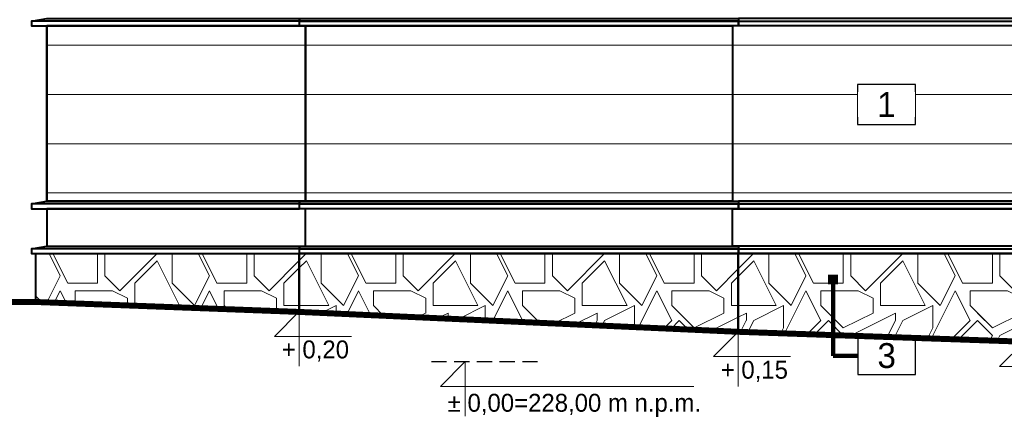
# Model space of a CAD drawing. Header units: centimetres. Extents: x 148485 to 162129, y -6573 to -2118.
# Tile 160 of 167: x 158454 to 158949, y -6251 to -6051. Entities that reach past the tile are written whole.
import ezdxf

# ---------------------------------------------------------------- set-up
doc = ezdxf.new("R2010")
doc.units = ezdxf.units.CM
doc.header["$LTSCALE"] = 0.1
doc.linetypes.add('DASHEDX2', pattern=[38.1, 25.4, -12.7])
doc.layers.get('0').update_dxf_attribs({"color": 45})
for name, color, linetype in [('A_opis_elewacji', 7, 'Continuous'), ('A_opisy elewacji', 7, 'Continuous'), ('widoki_przerywana_R&F', 4, 'DASHEDX2')]:
    doc.layers.add(name, color=color, linetype=linetype)
for name, color, linetype, lineweight in [('A_Opisy', 7, 'Continuous', 18), ('ELEWACJE - hacz dachówki', 251, 'Continuous', 9), ('ELEWACJE - ściany', 7, 'Continuous', 40), ('PODSTAWOWE - teren', 54, 'Continuous', 50)]:
    doc.layers.add(name, color=color, linetype=linetype, lineweight=lineweight)
doc.styles.add('CG', font='FL Pismo Techniczne.ttf')
doc.styles.add('TECH', font='flptechn.ttf')
doc.dimstyles.new('PRĘTY 50', dxfattribs={"dimscale": 5, "dimtxt": 1.6, "dimasz": 0.4, "dimexe": 0, "dimexo": 0, "dimgap": 0.5, "dimtad": 1, "dimdec": 1, "dimlfac": 10, "dimrnd": 10, "dimzin": 12, "dimdsep": 46, "dimtxsty": 'TECH', "dimblk1": 'W', "dimblk2": 'W', "dimsah": 1, "dimcen": 0, "dimdle": 10, "dimse1": 1, "dimse2": 1, "dimsd1": 1, "dimsd2": 1, "dimclrd": 7, "dimclre": 256, "dimclrt": 256, "dimaunit": 1, "dimadec": 0, "dimazin": 0, "dimtfac": 8e-05, "dimtdec": 1, "dimtix": 1, "dimtmove": 2, "dimatfit": 3, "dimldrblk": 'W', "dimfxl": 1, "dimtolj": 1, "dimtzin": 9, "dimarcsym": 0})
pattern_1 = [(0, (-713.396, 1605.56), (75, 75), [22.5, -52.5]), (0, (-668.396, 1613.06), (75, 75), [18.75, -56.25]), (0, (-672.146, 1616.81), (75, 75), [15, -60]), (0, (-694.646, 1635.56), (75, 75), [11.25, -11.25, 15, -37.5]), (0, (-694.646, 1639.31), (75, 75), [15, -3.75, 18.75, -37.5]), (0, (-728.396, 1654.31), (75, 75), [18.75, -56.25]), (0, (-657.146, 1658.06), (75, 75), [18.75, -56.25]), (90, (-728.396, 1620.56), (-75, 75), [11.25, -63.75]), (90, (-717.146, 1676.81), (-75, 75), [7.5, -67.5]), (90, (-713.396, 1605.56), (-75, 75), [11.25, -63.75]), (90, (-705.896, 1673.06), (-75, 75), [3.75, -71.25]), (90, (-702.146, 1643.06), (-75, 75), [11.25, -63.75]), (90, (-694.646, 1616.81), (-75, 75), [18.75, -56.25]), (90, (-687.146, 1669.31), (-75, 75), [11.25, -63.75]), (90, (-679.646, 1639.31), (-75, 75), [15, -60]), (90, (-675.896, 1639.31), (-75, 75), [15, -60]), (90, (-668.396, 1605.56), (-75, 75), [7.5, -67.5]), (90, (-657.146, 1616.81), (-75, 75), [18.75, -56.25]), (45, (-720.896, 1613.06), (0, 75), [31.8198, -74.246217]), (45, (-713.396, 1616.81), (0, 75), [15.9099, -90.156117]), (45, (-679.646, 1658.06), (0, 75), [21.213203, -84.852815]), (45, (-679.646, 1661.81), (0, 75), [15.9099, -90.156117]), (135, (-705.896, 1654.31), (-75, 2e-14), [5.303325, -100.762692]), (135, (-720.896, 1613.06), (-75, 2e-14), [10.606575, -95.459442]), (135, (-698.396, 1635.56), (-75, 2e-14), [10.606575, -95.459442]), (135, (-679.646, 1654.31), (-75, 2e-14), [10.606575, -95.459442]), (135, (-657.146, 1669.31), (-75, 2e-14), [15.9099, -90.156117]), (135, (-657.146, 1665.56), (-75, 2e-14), [10.606575, -95.459442]), (135, (-660.896, 1673.06), (-75, 2e-14), [10.606575, -95.459442]), (135, (-683.396, 1605.56), (-75, 2e-14), [15.9099, -90.156117]), (26.56505, (-660.896, 1650.562), (75, 3e-08), [8.385, -159.3201]), (26.56505, (-679.646, 1631.812), (75, 3e-08), [8.385, -159.3201]), (26.56505, (-705.896, 1654.312), (75, 3e-08), [16.77, -150.9351]), (26.56505, (-702.146, 1673.062), (75, 3e-08), [16.77, -150.9351]), (26.56505, (-702.146, 1654.312), (75, 3e-08), [16.77, -150.9351]), (26.56505, (-657.146, 1669.312), (75, 3e-08), [16.77, -150.9351]), (26.56505, (-728.396, 1631.812), (75, 3e-08), [25.15575, -142.54935]), (26.56505, (-728.396, 1635.562), (75, 3e-08), [25.15575, -142.54935]), (26.56505, (-728.396, 1665.562), (75, 3e-08), [25.15575, -142.54935]), (63.43495, (-690.896, 1661.812), (4e-09, 75), [8.385, -159.3201]), (63.43495, (-657.146, 1658.062), (4e-09, 75), [8.385, -100.625098, 16.77, -41.925]), (63.43495, (-664.646, 1650.562), (4e-09, 75), [16.77, -150.9351]), (63.43495, (-709.646, 1658.062), (4e-09, 75), [16.77, -150.9351]), (63.43495, (-713.396, 1658.062), (4e-09, 75), [16.77, -150.9351]), (63.43495, (-687.146, 1665.562), (4e-09, 75), [25.15575, -142.54935]), (116.56505, (-705.896, 1646.812), (-3e-08, 75), [8.385, -159.3201]), (116.56505, (-657.146, 1639.312), (-3e-08, 75), [8.385, -159.3201]), (116.56505, (-672.146, 1616.812), (-3e-08, 75), [16.77, -150.9351]), (116.56505, (-675.896, 1620.562), (-3e-08, 75), [16.77, -150.9351]), (116.56505, (-668.396, 1673.062), (-3e-08, 75), [16.77, -150.9351]), (116.56505, (-728.396, 1635.562), (-3e-08, 75), [16.77, -150.9351]), (116.56505, (-690.896, 1605.562), (-3e-08, 75), [25.15575, -142.54935]), (153.43495, (-664.646, 1650.562), (-75, 4e-09), [16.77, -150.9351]), (153.43495, (-660.896, 1646.812), (-75, 4e-09), [16.77, -150.9351]), (153.43495, (-717.146, 1609.312), (-75, 4e-09), [8.385, -159.3201]), (153.43495, (-694.646, 1639.312), (-75, 4e-09), [8.385, -159.3201]), (153.43495, (-679.646, 1661.812), (-75, 4e-09), [8.385, -159.3201])]
pattern_2 = [(180, (-5001.28, 0), (-3e-15, -24.7487373), [])]

# ---------------------------------------------------------------- blocks, each defined once
blk = doc.blocks.new('W')
at = {"lineweight": 18}
for p, q in [((66734.272, -158580.872), (66863.494, -158581.143)), ((66733.14, -158581.999), (66732.869, -158711.221))]:
    blk.add_line(p, q, dxfattribs=at)
for radius in [3.765, 2.447]:
    blk.add_circle((66798.503, -158672.515), radius, dxfattribs=at)
for centre, radius, start, end in [((66734.269, -158582.001), 1.129, 89.87977, 179.87977), ((66862.505, -158583.964), 2.824, 16.7493, 89.87977), ((66863.488, -158583.966), 2.824, 16.54501, 89.87977), ((66805.956, -158667.717), 85.33, 64.98828, 86.63544), ((66799.917, -158770.445), 188.235, 76.25086, 86.63543), ((66786.8, -158606.748), 81.882, 341.53714, 16.7493), ((66786.8, -158606.748), 82.824, 341.53714, 16.54501), ((66805.956, -158667.717), 84.154, 64.98828, 128.20069), ((66805.956, -158667.717), 81.801, 68.48995, 128.20069), ((66838.392, -158613.201), 26.353, 6.14358, 76.25086), ((66825.597, -158617.882), 28.235, 68.48996, 110.1351), ((66829.599, -158617.043), 29.412, 17.04731, 64.98828), ((66857.996, -158706.248), 122.353, 110.1351, 143.97002), ((66829.599, -158617.043), 28.235, 17.04731, 64.98828), ((66768.465, -158620.076), 23.529, 128.20069, 152.28248), ((66768.465, -158620.076), 21.176, 128.20069, 152.28248), ((66807.753, -158625.116), 21.176, 71.14641, 130.05003), ((66801.224, -158644.236), 41.38, 19.43014, 71.14641), ((66945.529, -158789.02), 235.294, 130.05004, 136.60143), ((66816.102, -158621.181), 42.353, 334.08368, 17.04731), ((66816.102, -158621.181), 43.529, 334.08368, 17.04731), ((66762.615, -158617.002), 16.921, 152.28248, 197.57296), ((66762.615, -158617.002), 14.568, 152.28248, 197.57296), ((66806.22, -158618.367), 58.918, 332.83643, 7.79053), ((66927.732, -158571.3), 185.882, 195.6602, 198.49274), ((66927.732, -158571.3), 188.235, 195.6602, 198.49274), ((66733.52, -158580.493), 128.235, 314.87977, 339.83879), ((66830.601, -158628.26), 23.569, 333.80136, 8.7092), ((66857.996, -158706.248), 114.824, 136.60143, 154.98438), ((66743.861, -158632.797), 8, 340.08992, 18.49274), ((66820.278, -158637.515), 21.176, 326.97255, 19.43014), ((66743.861, -158632.797), 5.647, 340.08992, 18.49274), ((66733.142, -158580.869), 141.176, 291.28942, 338.47012), ((66733.142, -158580.869), 142.118, 291.28942, 338.49166), ((66926.154, -158698.822), 188.235, 160.08992, 177.01679), ((66837.529, -158667.136), 94.118, 159.86028, 196.56363), ((66812.327, -158673.031), 65.882, 143.97002, 193.16671), ((66837.529, -158667.136), 91.765, 159.86028, 193.16671), ((66733.52, -158580.493), 131.765, 314.87977, 333.80136), ((66733.142, -158580.869), 134.588, 318.23663, 334.08368), ((66733.142, -158580.869), 135.765, 318.43708, 334.08368), ((66733.142, -158580.869), 125.106, 292.5922, 326.97255), ((66788.059, -158673.613), 37.647, 154.98437, 188.67313), ((66733.142, -158580.869), 128.235, 289.92076, 315.118), ((66835.24, -158679.727), 9.412, 103.13701, 134.87977), ((66833.529, -158672.395), 1.882, 13.47259, 103.13701), ((66826.207, -158674.149), 9.412, 314.12236, 13.47259), ((66733.142, -158580.869), 132.706, 291.38849, 315.99781), ((66733.142, -158580.869), 131.765, 295.95818, 315.11162), ((66772.707, -158675.954), 22.118, 188.67312, 292.5922), ((66764.527, -158689.081), 26.353, 179.87977, 260.17328), ((66764.86, -158688.749), 18.303, 196.56362, 252.83776), ((66780.501, -158678.15), 23.569, 261.05034, 295.95818), ((66758.795, -158634.636), 73.412, 279.6886, 288.0475), ((66766.904, -158682.132), 25.229, 252.83776, 279.6886), ((66735.694, -158710.244), 2.824, 179.87977, 253.01024), ((66735.692, -158711.227), 2.824, 179.87977, 253.21454), ((66758.795, -158634.636), 81.882, 253.01024, 288.2224), ((66758.795, -158634.636), 82.824, 253.21454, 288.2224), ((66767.11, -158682.395), 33.412, 257.7647, 281.37192)]:
    blk.add_arc(centre, radius, start, end, dxfattribs=at)

msp = doc.modelspace()

# ---------------------------------------------------------------- hatches: boundary and pattern name
at = {"layer": 'ELEWACJE - hacz dachówki'}
h = msp.add_hatch(dxfattribs=at)
h.set_pattern_fill('JIS_WOOD', color=256, scale=35, angle=135)
h.set_pattern_definition(pattern_2)
h.paths.add_polyline_path([(158594.533, -6141.86), (158597.533, -6141.86), (158597.533, -6053.68), (158594.533, -6053.68), (158467.462, -6053.68), (158467.462, -6141.86)])
h = msp.add_hatch(dxfattribs=at)
h.set_pattern_fill('JIS_WOOD', color=256, scale=35, angle=135)
h.set_pattern_definition(pattern_2)
h.paths.add_polyline_path([(158597.533, -6141.86), (158812.159, -6141.86), (158812.159, -6053.68), (158597.533, -6053.68)])
h = msp.add_hatch(dxfattribs=at)
h.set_pattern_fill('JIS_WOOD', color=256, scale=35, angle=135)
h.set_pattern_definition(pattern_2)
h.paths.add_polyline_path([(158815.159, -6141.86), (158953.462, -6141.86), (158953.462, -6053.68), (158815.159, -6053.68), (158812.159, -6053.68), (158812.159, -6141.86)])
at = {"layer": 'ELEWACJE - hacz dachówki', "transparency": 33554687}
h = msp.add_hatch(dxfattribs=at)
h.set_pattern_fill('GRAVEL', color=256, scale=75, pattern_type=2)
h.set_pattern_definition(pattern_1)
h.paths.add_polyline_path([(158594.369, -6197.341), (158461.962, -6192.56), (158461.962, -6168.219), (158594.369, -6168.219)])
h = msp.add_hatch(dxfattribs=at)
h.set_pattern_fill('GRAVEL', color=256, scale=75, pattern_type=2)
h.set_pattern_definition(pattern_1)
h.paths.add_polyline_path([(158815.092, -6207.56), (158594.369, -6197.341), (158594.369, -6168.219), (158815.092, -6168.219)])
h = msp.add_hatch(dxfattribs=at)
h.set_pattern_fill('GRAVEL', color=256, scale=75, pattern_type=2)
h.set_pattern_definition(pattern_1)
h.paths.add_polyline_path([(158958.962, -6212.56), (158815.092, -6207.56), (158815.092, -6168.219), (158958.962, -6168.219)])

# ---------------------------------------------------------------- linework, layer by layer
at = {"layer": 'A_opis_elewacji'}
msp.add_lwpolyline([(158875.235, -6229.096), (158904.235, -6229.096), (158904.235, -6210.096), (158875.235, -6210.096)], close=True, dxfattribs=at)
at = {"layer": 'A_Opisy'}
for points in [[(158594.369, -6224.841), (158594.369, -6197.341), (158581.869, -6209.841), (158620.613, -6209.841)], [(158815.092, -6235.06), (158815.092, -6207.56), (158802.592, -6220.06), (158841.336, -6220.06)], [(158958.962, -6240.06), (158958.962, -6212.56), (158946.462, -6225.06), (158985.206, -6225.06)], [(158677.81, -6250.06), (158677.81, -6222.56), (158665.31, -6235.06), (158792.81, -6235.06)]]:
    msp.add_lwpolyline(points, dxfattribs=at)
at = {"layer": 'A_opisy elewacji'}
msp.add_lwpolyline([(158904.235, -6103.215), (158904.235, -6083.215), (158874.979, -6083.215), (158874.979, -6103.215)], close=True, dxfattribs=at)
at = {"layer": 'ELEWACJE - ściany'}
for points in [[(158459.755, -6051.218), (158467.462, -6049.86), (158594.533, -6049.86), (158594.533, -6051.218)], [(158594.533, -6049.86), (158815.159, -6049.86), (158815.159, -6051.218), (158594.533, -6051.218)], [(158961.168, -6051.218), (158953.462, -6049.86), (158815.159, -6049.86), (158815.159, -6051.218)], [(158594.533, -6051.218), (158459.755, -6051.218), (158459.755, -6053.68), (158594.533, -6053.68)], [(158467.462, -6053.68), (158597.533, -6053.68), (158597.533, -6141.86), (158467.462, -6141.86)], [(158953.462, -6053.68), (158467.462, -6053.68), (158467.462, -6141.86), (158953.462, -6141.86)], [(158594.533, -6051.218), (158815.159, -6051.218), (158815.159, -6053.68), (158594.533, -6053.68)], [(158597.533, -6053.68), (158812.159, -6053.68), (158812.159, -6141.86), (158597.533, -6141.86)], [(158815.159, -6051.218), (158961.168, -6051.218), (158961.168, -6053.68), (158815.159, -6053.68)], [(158459.755, -6143.218), (158467.462, -6141.86), (158594.533, -6141.86), (158594.533, -6143.218)], [(158594.533, -6143.218), (158459.755, -6143.218), (158459.755, -6145.68), (158594.533, -6145.68)], [(158594.533, -6141.86), (158815.159, -6141.86), (158815.159, -6143.218), (158594.533, -6143.218)], [(158594.533, -6143.218), (158815.159, -6143.218), (158815.159, -6145.68), (158594.533, -6145.68)], [(158961.168, -6143.218), (158953.462, -6141.86), (158815.159, -6141.86), (158815.159, -6143.218)], [(158815.159, -6143.218), (158961.168, -6143.218), (158961.168, -6145.68), (158815.159, -6145.68)], [(158467.462, -6164.398), (158597.533, -6164.398), (158597.533, -6145.68), (158467.462, -6145.68)], [(158953.462, -6164.398), (158812.159, -6164.398), (158812.159, -6145.68), (158953.462, -6145.68)], [(158459.755, -6165.757), (158467.462, -6164.398), (158594.533, -6164.398), (158594.533, -6165.757)], [(158594.533, -6165.757), (158459.755, -6165.757), (158459.755, -6168.219), (158594.533, -6168.219)], [(158594.369, -6197.341), (158461.962, -6192.56), (158461.962, -6168.219), (158594.369, -6168.219)], [(158815.092, -6207.56), (158594.369, -6197.341), (158594.369, -6168.219), (158815.092, -6168.219)], [(158594.533, -6164.398), (158815.159, -6164.398), (158815.159, -6165.757), (158594.533, -6165.757)], [(158594.533, -6165.757), (158815.159, -6165.757), (158815.159, -6168.219), (158594.533, -6168.219)], [(158958.962, -6212.56), (158815.092, -6207.56), (158815.092, -6168.219), (158958.962, -6168.219)], [(158961.168, -6165.757), (158953.462, -6164.398), (158815.159, -6164.398), (158815.159, -6165.757)], [(158815.159, -6165.757), (158961.168, -6165.757), (158961.168, -6168.219), (158815.159, -6168.219)]]:
    msp.add_lwpolyline(points, close=True, dxfattribs=at)
at = {"layer": 'PODSTAWOWE - teren', "lineweight": 40, "const_width": 3}
msp.add_lwpolyline([(158328.492, -6192.56), (158461.962, -6192.56), (158594.369, -6197.56), (158815.092, -6207.56), (158958.962, -6212.56), (159227.962, -6222.56), (159527.962, -6242.56)], dxfattribs=at)
at = {"layer": 'widoki_przerywana_R&F', "ltscale": 3}
msp.add_lwpolyline([(158660.828, -6222.56), (158714.96, -6222.56)], dxfattribs=at)

# ---------------------------------------------------------------- texts
at = {"layer": 'A_opis_elewacji', "insert": (158889.735, -6219.596), "char_height": 12.5, "width": 28, "attachment_point": 5, "style": 'CG'}
msp.add_mtext('3', dxfattribs=at)
at = {"layer": 'A_Opisy', "color": 4, "style": 'TECH'}
for s, p in [('+ 0,20', (158585.566, -6220.928)), ('+ 0,15', (158806.289, -6231.147)), ('%%P 0,00=228,00 m n.p.m.', (158669.007, -6247.766))]:
    msp.add_text(s, height=9, dxfattribs=at).set_placement(p)

# ---------------------------------------------------------------- leaders
at = {"layer": 'A_opis_elewacji'}
msp.add_leader([(158862.743, -6181.257), (158862.743, -6219.596), (158875.235, -6219.596)], dimstyle='PRĘTY 50', override={"dimscale": 5, "dimtxt": 1.6, "dimasz": 1, "dimgap": 0.5, "dimtad": 0, "dimclrd": 256, "dimldrblk": 'BoxFilled', "dimfxlon": 0, "dimlwd": 65534}, dxfattribs=at)

# ---------------------------------------------------------------- next in the draw order: texts
at = {"layer": 'A_opisy elewacji', "insert": (158889.607, -6093.215), "char_height": 12.5, "width": 28.756, "attachment_point": 5, "style": 'CG', "bg_fill": 3, "box_fill_scale": 1, "bg_fill_color": 1, "bg_fill_transparency": 0}
msp.add_mtext('1', dxfattribs=at)

doc.saveas('drawing.dxf')
